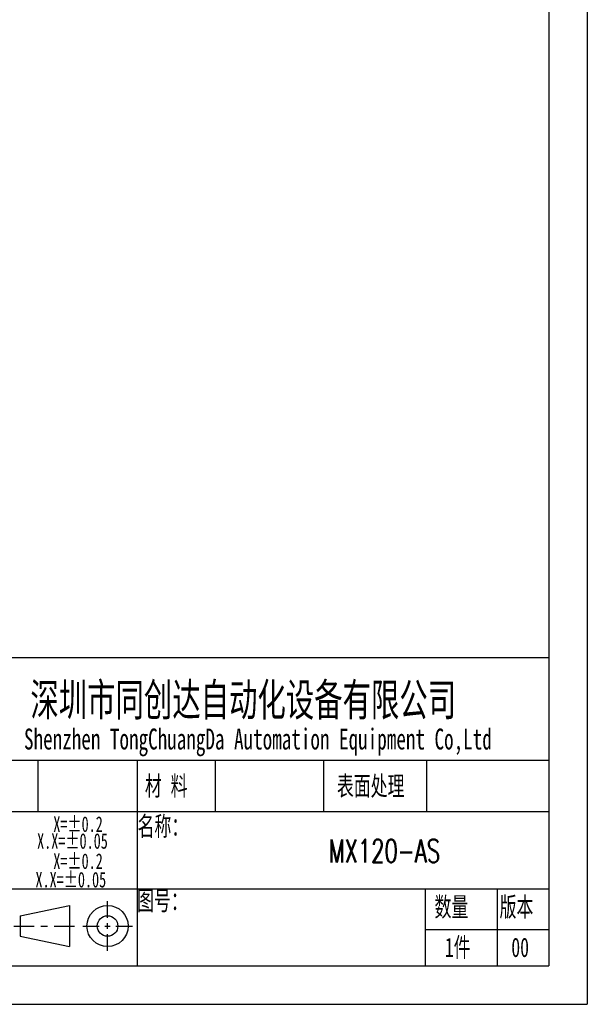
# Model space of a CAD drawing. Header units: millimetres. Extents: x 14311 to 14900, y 137 to 970.
# Tile 7 of 10: x 14745 to 14900, y 137 to 406. Entities that reach past the tile are written whole.
import ezdxf

# ---------------------------------------------------------------- set-up
doc = ezdxf.new("R2010")
doc.units = ezdxf.units.MM
doc.header["$LTSCALE"] = 0.3
doc.layers.add('外框', color=7, linetype='Continuous', lineweight=30)
doc.layers.add('文字', color=3, linetype='Continuous', lineweight=13)
doc.styles.add('SLDTEXTSTYLE2', font='txt')
doc.styles.get("Standard").update_dxf_attribs({"font": 'txt.shx', "width": 0.67, "oblique": 5, "bigfont": 'gbcbig.shx'})

# ---------------------------------------------------------------- blocks, each defined once
blk = doc.blocks.new('Y')
at = {"lineweight": 30}
for p, q in [((-4136.76, 2009.27), (-3862.74, 2009.27)), ((-4154.44, 2003.97), (-3857.44, 2003.97)), ((-4154.44, 2003.97), (-3857.44, 2003.97))]:
    blk.add_line(p, q, dxfattribs=at)
blk = doc.blocks.new('W')
at = {"lineweight": 30}
for p, q in [((-3857.44, 2213.99), (-3857.44, 2003.97)), ((-3857.44, 2213.99), (-3857.44, 2003.97)), ((-3862.74, 2208.69), (-3862.74, 2009.27))]:
    blk.add_line(p, q, dxfattribs=at)
blk.add_blockref('Y', (0, 0))

msp = doc.modelspace()

# ---------------------------------------------------------------- linework, layer by layer
at = {"layer": '外框', "lineweight": 30}
for p, q in [((14692.82, 231.644), (14889.125, 231.644)), ((14749.843, 203.6), (14749.843, 189.578)), ((14776.951, 203.6), (14776.951, 147.513)), ((14798.14, 203.6), (14798.14, 189.578)), ((14827.717, 203.6), (14827.717, 189.578)), ((14855.822, 203.6), (14855.822, 189.578)), ((14692.82, 189.578), (14889.125, 189.578)), ((14692.82, 168.546), (14889.125, 168.546)), ((14855.473, 168.546), (14855.473, 147.513)), ((14875.103, 168.546), (14875.103, 147.513)), ((14744.996, 161.165), (14758.435, 163.969)), ((14758.435, 163.969), (14758.435, 152.752)), ((14768.844, 160.618), (14768.844, 165.131)), ((14744.996, 161.165), (14744.996, 155.556)), ((14768.844, 157.608), (14768.844, 159.113)), ((14743.266, 158.361), (14748.792, 158.361)), ((14750.634, 158.361), (14752.476, 158.361)), ((14754.318, 158.361), (14759.844, 158.361)), ((14762.074, 158.361), (14766.588, 158.361)), ((14768.092, 158.361), (14769.597, 158.361)), ((14768.844, 151.59), (14768.844, 156.104)), ((14771.101, 158.361), (14775.615, 158.361)), ((14855.473, 157.427), (14889.125, 157.427)), ((14744.996, 155.556), (14758.435, 152.752))]:
    msp.add_line(p, q, dxfattribs=at)
at = {"layer": '外框'}
msp.add_line((14692.82, 203.6), (14889.125, 203.6), dxfattribs=at)
at = {"layer": '外框', "lineweight": 30}
for radius in [5.609, 2.804]:
    msp.add_circle((14768.844, 158.361), radius, dxfattribs=at)

# ---------------------------------------------------------------- block references
at = {"layer": '外框', "lineweight": 25, "xscale": 1.982879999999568, "yscale": 1.982880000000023, "zscale": 1.98288}
msp.add_blockref('W', (22548.473, -3836.634), dxfattribs=at)

# ---------------------------------------------------------------- texts
at = {"layer": '外框', "style": 'SLDTEXTSTYLE2', "width": 0.67}
for s, height, p in [('深圳市同创达自动化设备有限公司', 8.8833, (14747.809, 215.672)), ('Shenzhen TongChuangDa Automation Equipment Co,Ltd', 5.71069, (14746.068, 206.529)), ('材 料', 5.2877, (14779.042, 193.95)), ('表面处理', 5.2877, (14831.371, 193.95)), ('X=±0.2', 4.2301, (14754.053, 184.051)), ('名称：', 5.2877, (14777.02, 182.963)), ('X.X=±0.05', 4.2301, (14749.638, 179.453)), ('X=±0.2', 4.2301, (14754.053, 173.95)), ('X.X=±0.05', 4.2301, (14749.188, 168.902)), ('图号：', 5.2877, (14776.879, 162.681)), ('数量', 5.2877, (14857.987, 160.947)), ('版本', 5.2877, (14875.738, 160.947)), ('1件', 5.2877, (14860.804, 149.903)), ('00', 5.2877, (14878.93, 149.903))]:
    msp.add_text(s, height=height, dxfattribs=at).set_placement(p)
at = {"layer": '文字', "ltscale": 0.3, "width": 0.67}
msp.add_text('MX120-AS', height=6.2857, dxfattribs=at).set_placement((14829.167, 175.725))

doc.saveas('drawing.dxf')
